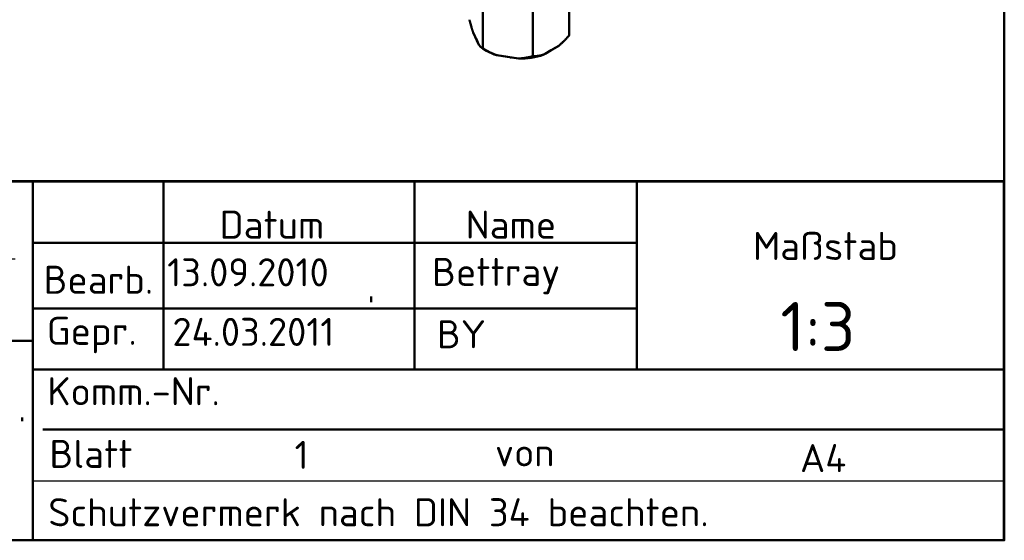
# Model space of a CAD drawing. Header units: millimetres. Extents: x 0 to 630, y 0 to 891.
# Tile 2 of 14: x 389 to 600, y 30 to 141. Entities that reach past the tile are written whole.
import ezdxf
from ezdxf.enums import TextEntityAlignment as Align

# ---------------------------------------------------------------- set-up
doc = ezdxf.new("R2010")
doc.units = ezdxf.units.MM
doc.header["$LTSCALE"] = 3
doc.linetypes.add('LONG_DASH_DOTTED', pattern=[0.3001, 0.2362, -0.0295, 0.0049, -0.0295])
for name, color, linetype, lineweight in [('Rahmen_0', 179, 'Continuous', 50), ('Sichtbare Kanten(DIN)', 7, 'Continuous', 50), ('Skizziergeometrie(DIN)', 179, 'Continuous', 50), ('Skizzierlinie(DIN)', 179, 'Continuous', 25), ('Symbole(DIN)', 179, 'Continuous', 25), ('Überlagerung [Formatvorlage Phantomlinien(DIN)]', 179, 'LONG_DASH_DOTTED', 50)]:
    doc.layers.add(name, color=color, linetype=linetype, lineweight=lineweight)
doc.styles.add('Aktuell-DIN', font='isocpeur.ttf')

# ---------------------------------------------------------------- blocks, each defined once
blk = doc.blocks.new('Ränder Default Border')
at = {"layer": 'Rahmen_0', "flags": 128}
blk.add_lwpolyline([(10, 10), (10, 287), (200, 287), (200, 10), (10, 10)], dxfattribs=at)
blk = doc.blocks.new('Schriftfelder DIN-UNI-Doku')
at = {"layer": 'Skizziergeometrie(DIN)'}
for p, q in [((290.023, 125.633), (100.023, 125.633)), ((100.023, 125.591), (290, 125.591)), ((220.649, 100), (220.649, 125.591)), ((229.977, 125.633), (229.977, 112.176)), ((247.908, 125.591), (247.908, 112.176)), ((263.777, 112.176), (263.777, 125.591)), ((290, 100), (290, 125.591)), ((220.649, 121.233), (263.777, 121.233)), ((244.807, 117), (244.807, 117.4)), ((220.649, 116.547), (263.777, 116.547)), ((146.8, 114.223), (220.649, 114.223)), ((220.649, 112.176), (290, 112.176)), ((219.878, 108.5), (219.878, 108.751)), ((221.358, 107.906), (290, 107.906)), ((100.023, 100), (290, 100))]:
    blk.add_line(p, q, dxfattribs=at)
at = {"layer": 'Skizziergeometrie(DIN)', "linetype": 'LONG_DASH_DOTTED', "lineweight": 25, "ltscale": 10.447887}
blk.add_line((211.985, 120.087), (219.949, 120.087), dxfattribs=at)
at = {"layer": 'Skizzierlinie(DIN)', "linetype": 'Continuous'}
for p, q in [((229.977, 112.176), (229.977, 125.633)), ((220.649, 104.25), (263.007, 104.25)), ((263.007, 104.25), (290, 104.25))]:
    blk.add_line(p, q, dxfattribs=at)
at = {"layer": 'Symbole(DIN)', "color": 7, "char_height": 2, "style": 'Aktuell-DIN'}
for s, insert, width, attachment_point in [('\\fISOCPEUR|b0|i0;\\H2.0000;Datum', (237.722, 121.522), 14.80115, 8), ('\\fISOCPEUR|b0|i0;\\H2.0000;Name', (254.788, 121.521), 17.20115, 8), ('\\fISOCPEUR|b0|i0;\\H2.0000;Maßstab', (272.072, 122.002), 10.75566, 1), ('\\fISOCPEUR|b0|i0;\\H2.0000;Bearb.', (221.415, 117.591), 8.5626, 7), ('\\fISOCPEUR|b0|i0;\\H2.0000;Gepr.', (221.644, 113.341), 8.33344, 7), ('\\fISOCPEUR|b0|i0;\\H2.0000;Schutzvermerk nach DIN 34 beachten.', (221.751, 103), 59.33728, 1)]:
    blk.add_mtext(s, dxfattribs=dict(at, insert=insert, width=width, attachment_point=attachment_point))
at = {"layer": 'Symbole(DIN)', "color": 7, "char_height": 2, "attachment_point": 7, "style": 'Aktuell-DIN'}
for s, insert in [('\\fISOCPEUR|b0|i0;\\H2.0000;Komm.-Nr.', (221.688, 109.637)), ('\\fISOCPEUR|b0|i0;\\H2.0000;Blatt', (221.832, 105.166)), ('\\fISOCPEUR|b0|i0;\\H2.0000;von', (253.649, 105.272))]:
    blk.add_mtext(s, dxfattribs=dict(at, insert=insert))
at = {"layer": 'Symbole(DIN)', "color": 7, "style": 'Aktuell-DIN'}
for tag, p in [('BAUTEILNUMMER', (148.556, 118.225)), ('TITEL', (149.129, 107.392))]:
    blk.add_attdef(tag, text='', height=3.5, dxfattribs=at).set_placement(p, align=Align.MIDDLE_LEFT)
for tag, p in [('ERSTELLUNGSDATUM', (230.24, 117.522)), ('AUTOR', (249.155, 117.554)), ('KONTROLLDATUM', (230.614, 113.27)), ('KONTROLLIERT_VON', (249.503, 113.104))]:
    blk.add_attdef(tag, text='', height=2, dxfattribs=at).set_placement(p, align=Align.BOTTOM_LEFT)
blk.add_attdef('FirstViewScale', text='', height=3.5, dxfattribs=at).set_placement((276.708, 117.001), align=Align.TOP_CENTER)
for tag, p in [('Blattnummer', (240.476, 106.095)), ('Blattgröße', (277.087, 105.866))]:
    blk.add_attdef(tag, text='', height=2, dxfattribs=at).set_placement(p, align=Align.MIDDLE_CENTER)
blk.add_attdef('BTL_BE2', text='', height=2.5, dxfattribs=at).set_placement((148.765, 104.448), align=Align.TOP_LEFT)

msp = doc.modelspace()

# ---------------------------------------------------------------- linework, layer by layer
at = {"layer": 'Sichtbare Kanten(DIN)'}
for p, q in [((506.808, 138.136), (506.808, 157.071)), ((488.262, 135.274), (488.262, 155.14)), ((498.97, 133.622), (498.97, 153.488)), ((487.438, 136.065), (486.218, 138.687)), ((489.084, 134.797), (488.25, 135.281)), ((504.556, 135.858), (501.222, 133.938)), ((495.893, 133.116), (491.339, 133.818))]:
    msp.add_line(p, q, dxfattribs=at)
at = {"layer": 'Sichtbare Kanten(DIN)', "flags": 128}
for points in [[(485.393, 141.44), (485.43, 141.304), (485.466, 141.17), (485.502, 141.038), (485.538, 140.909), (485.574, 140.781), (485.609, 140.655), (485.644, 140.531), (485.679, 140.409), (485.714, 140.289), (485.749, 140.17), (485.783, 140.054), (485.817, 139.939), (485.851, 139.825), (485.885, 139.714), (485.919, 139.604), (485.953, 139.496), (485.986, 139.389), (486.02, 139.285), (486.053, 139.181), (486.086, 139.079), (486.119, 138.979), (486.152, 138.88), (486.185, 138.783), (486.218, 138.687)], [(504.556, 135.858), (504.645, 135.934), (504.735, 136.013), (504.825, 136.093), (504.915, 136.174), (505.006, 136.257), (505.097, 136.341), (505.188, 136.427), (505.28, 136.514), (505.371, 136.603), (505.464, 136.693), (505.556, 136.785), (505.649, 136.879), (505.743, 136.974), (505.837, 137.071), (505.931, 137.169), (506.026, 137.269), (506.122, 137.371), (506.218, 137.475), (506.315, 137.58), (506.412, 137.688), (506.51, 137.797), (506.609, 137.908), (506.708, 138.021), (506.808, 138.136)], [(487.438, 136.065), (487.471, 136.02), (487.503, 135.976), (487.536, 135.933), (487.57, 135.891), (487.603, 135.85), (487.636, 135.811), (487.669, 135.772), (487.703, 135.735), (487.736, 135.698), (487.77, 135.663), (487.804, 135.629), (487.838, 135.596), (487.872, 135.563), (487.907, 135.532), (487.941, 135.502), (487.976, 135.473), (488.011, 135.444), (488.046, 135.417), (488.082, 135.391), (488.117, 135.366), (488.153, 135.341), (488.189, 135.318), (488.226, 135.296), (488.262, 135.274)], [(488.262, 135.274), (488.399, 135.196), (488.535, 135.119), (488.669, 135.044), (488.803, 134.971), (488.936, 134.899), (489.068, 134.829), (489.199, 134.76), (489.33, 134.693), (489.46, 134.627), (489.589, 134.563), (489.717, 134.501), (489.845, 134.44), (489.972, 134.38), (490.099, 134.322), (490.225, 134.265), (490.35, 134.21), (490.475, 134.156), (490.6, 134.104), (490.724, 134.053), (490.848, 134.003), (490.971, 133.955), (491.094, 133.908), (491.217, 133.862), (491.339, 133.818)], [(495.893, 133.116), (496.015, 133.122), (496.138, 133.13), (496.261, 133.139), (496.384, 133.149), (496.508, 133.16), (496.632, 133.173), (496.757, 133.187), (496.882, 133.202), (497.007, 133.219), (497.133, 133.237), (497.26, 133.256), (497.387, 133.276), (497.515, 133.298), (497.643, 133.321), (497.772, 133.345), (497.902, 133.37), (498.033, 133.397), (498.164, 133.425), (498.296, 133.455), (498.429, 133.485), (498.563, 133.517), (498.697, 133.551), (498.833, 133.586), (498.97, 133.622)], [(498.97, 133.622), (499.07, 133.622), (499.169, 133.624), (499.268, 133.626), (499.366, 133.63), (499.463, 133.635), (499.56, 133.641), (499.656, 133.648), (499.751, 133.656), (499.846, 133.665), (499.941, 133.675), (500.035, 133.687), (500.128, 133.699), (500.221, 133.713), (500.314, 133.728), (500.406, 133.743), (500.498, 133.76), (500.59, 133.779), (500.681, 133.798), (500.772, 133.818), (500.862, 133.84), (500.953, 133.863), (501.043, 133.887), (501.133, 133.912), (501.222, 133.938)]]:
    msp.add_lwpolyline(points, dxfattribs=at)
at = {"layer": 'Sichtbare Kanten(DIN)'}
for start_param, end_param in [(0.7815456, 1.0682332), (1.5497607, 2.1154307)]:
    msp.add_ellipse((496.101, 138.807), major_axis=(-9.885, 0), ratio=0.5758617, start_param=start_param, end_param=end_param, dxfattribs=at)
at = {"layer": 'Überlagerung [Formatvorlage Phantomlinien(DIN)]', "ltscale": 10.128358}
msp.add_line((506.808, 138.136), (506.808, 157.071), dxfattribs=at)
at = {"layer": 'Überlagerung [Formatvorlage Phantomlinien(DIN)]', "ltscale": 10.626279}
for p, q in [((488.262, 135.274), (488.262, 155.14)), ((498.97, 133.622), (498.97, 153.488))]:
    msp.add_line(p, q, dxfattribs=at)
at = {"layer": 'Überlagerung [Formatvorlage Phantomlinien(DIN)]', "ltscale": 2.061377}
for p, q in [((487.438, 136.065), (486.218, 138.687)), ((504.556, 135.858), (501.222, 133.938)), ((495.893, 133.116), (491.339, 133.818))]:
    msp.add_line(p, q, dxfattribs=at)
at = {"layer": 'Überlagerung [Formatvorlage Phantomlinien(DIN)]', "ltscale": 0.726858}
msp.add_line((489.084, 134.797), (488.25, 135.281), dxfattribs=at)
at = {"layer": 'Überlagerung [Formatvorlage Phantomlinien(DIN)]', "ltscale": 1.491755, "flags": 128}
for points in [[(485.393, 141.44), (485.43, 141.304), (485.466, 141.17), (485.502, 141.038), (485.538, 140.909), (485.574, 140.781), (485.609, 140.655), (485.644, 140.531), (485.679, 140.409), (485.714, 140.289), (485.749, 140.17), (485.783, 140.054), (485.817, 139.939), (485.851, 139.825), (485.885, 139.714), (485.919, 139.604), (485.953, 139.496), (485.986, 139.389), (486.02, 139.285), (486.053, 139.181), (486.086, 139.079), (486.119, 138.979), (486.152, 138.88), (486.185, 138.783), (486.218, 138.687)], [(504.556, 135.858), (504.645, 135.934), (504.735, 136.013), (504.825, 136.093), (504.915, 136.174), (505.006, 136.257), (505.097, 136.341), (505.188, 136.427), (505.28, 136.514), (505.371, 136.603), (505.464, 136.693), (505.556, 136.785), (505.649, 136.879), (505.743, 136.974), (505.837, 137.071), (505.931, 137.169), (506.026, 137.269), (506.122, 137.371), (506.218, 137.475), (506.315, 137.58), (506.412, 137.688), (506.51, 137.797), (506.609, 137.908), (506.708, 138.021), (506.808, 138.136)], [(487.438, 136.065), (487.471, 136.02), (487.503, 135.976), (487.536, 135.933), (487.57, 135.891), (487.603, 135.85), (487.636, 135.811), (487.669, 135.772), (487.703, 135.735), (487.736, 135.698), (487.77, 135.663), (487.804, 135.629), (487.838, 135.596), (487.872, 135.563), (487.907, 135.532), (487.941, 135.502), (487.976, 135.473), (488.011, 135.444), (488.046, 135.417), (488.082, 135.391), (488.117, 135.366), (488.153, 135.341), (488.189, 135.318), (488.226, 135.296), (488.262, 135.274)], [(488.262, 135.274), (488.399, 135.196), (488.535, 135.119), (488.669, 135.044), (488.803, 134.971), (488.936, 134.899), (489.068, 134.829), (489.199, 134.76), (489.33, 134.693), (489.46, 134.627), (489.589, 134.563), (489.717, 134.501), (489.845, 134.44), (489.972, 134.38), (490.099, 134.322), (490.225, 134.265), (490.35, 134.21), (490.475, 134.156), (490.6, 134.104), (490.724, 134.053), (490.848, 134.003), (490.971, 133.955), (491.094, 133.908), (491.217, 133.862), (491.339, 133.818)], [(495.893, 133.116), (496.015, 133.122), (496.138, 133.13), (496.261, 133.139), (496.384, 133.149), (496.508, 133.16), (496.632, 133.173), (496.757, 133.187), (496.882, 133.202), (497.007, 133.219), (497.133, 133.237), (497.26, 133.256), (497.387, 133.276), (497.515, 133.298), (497.643, 133.321), (497.772, 133.345), (497.902, 133.37), (498.033, 133.397), (498.164, 133.425), (498.296, 133.455), (498.429, 133.485), (498.563, 133.517), (498.697, 133.551), (498.833, 133.586), (498.97, 133.622)], [(498.97, 133.622), (499.07, 133.622), (499.169, 133.624), (499.268, 133.626), (499.366, 133.63), (499.463, 133.635), (499.56, 133.641), (499.656, 133.648), (499.751, 133.656), (499.846, 133.665), (499.941, 133.675), (500.035, 133.687), (500.128, 133.699), (500.221, 133.713), (500.314, 133.728), (500.406, 133.743), (500.498, 133.76), (500.59, 133.779), (500.681, 133.798), (500.772, 133.818), (500.862, 133.84), (500.953, 133.863), (501.043, 133.887), (501.133, 133.912), (501.222, 133.938)]]:
    msp.add_lwpolyline(points, dxfattribs=at)
at = {"layer": 'Überlagerung [Formatvorlage Phantomlinien(DIN)]', "ltscale": 1.239182}
msp.add_ellipse((496.101, 138.807), major_axis=(-9.885, 0), ratio=0.5758617, start_param=0.7815456, end_param=1.0682332, dxfattribs=at)
at = {"layer": 'Überlagerung [Formatvorlage Phantomlinien(DIN)]', "ltscale": 2.445156}
msp.add_ellipse((496.101, 138.807), major_axis=(-9.885, 0), ratio=0.5758617, start_param=1.5497607, end_param=2.1154307, dxfattribs=at)

# ---------------------------------------------------------------- block references
at = {"xscale": 3, "yscale": 3, "zscale": 3}
msp.add_blockref('Ränder Default Border', (0, 0), dxfattribs=at)
ref = msp.add_blockref('Schriftfelder DIN-UNI-Doku', (-270.068, -270), dxfattribs=dict(xscale=3, yscale=3, zscale=3))
ref.add_attrib('ERSTELLUNGSDATUM', '13.09.2010', dxfattribs={"layer": 'Symbole(DIN)', "color": 7, "height": 6, "style": 'Aktuell-DIN'}).set_placement((420.651, 82.566), align=Align.BOTTOM_LEFT)
ref.add_attrib('AUTOR', 'Bettray', dxfattribs={"layer": 'Symbole(DIN)', "color": 7, "height": 6, "style": 'Aktuell-DIN'}).set_placement((477.397, 82.662), align=Align.BOTTOM_LEFT)
ref.add_attrib('KONTROLLIERT_VON', 'BY', dxfattribs={"layer": 'Symbole(DIN)', "color": 7, "height": 6, "style": 'Aktuell-DIN'}).set_placement((478.439, 69.312), align=Align.BOTTOM_LEFT)
ref.add_attrib('KONTROLLDATUM', '24.03.2011', dxfattribs={"layer": 'Symbole(DIN)', "color": 7, "height": 6, "style": 'Aktuell-DIN'}).set_placement((421.775, 69.81), align=Align.BOTTOM_LEFT)
ref.add_attrib('Blattnummer', '1 ', dxfattribs={"layer": 'Symbole(DIN)', "color": 7, "height": 6, "style": 'Aktuell-DIN'}).set_placement((451.36, 48.284), align=Align.MIDDLE_CENTER)
ref.add_attrib('Blattgröße', 'A4', dxfattribs={"layer": 'Symbole(DIN)', "color": 7, "height": 6, "style": 'Aktuell-DIN'}).set_placement((561.193, 47.597), align=Align.MIDDLE_CENTER)
ref.add_attrib('FirstViewScale', '1:3', dxfattribs={"layer": 'Symbole(DIN)', "color": 7, "height": 10.5, "style": 'Aktuell-DIN'}).set_placement((560.055, 81.004), align=Align.TOP_CENTER)

doc.saveas('drawing.dxf')
